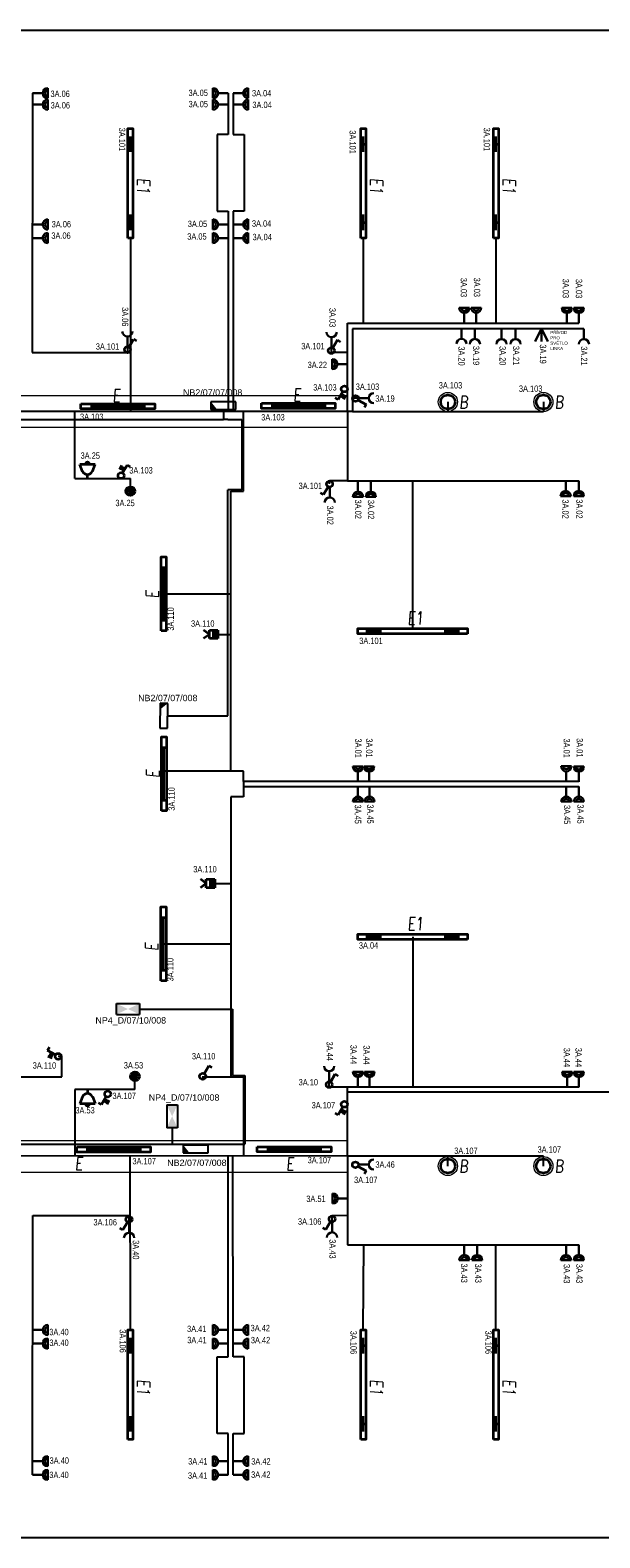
# Model space of a CAD drawing. Header units: millimetres. Extents: x 373037 to 693665, y 214892 to 273272.
# Tile 51 of 56: x 671478 to 680428, y 214892 to 238572. Entities that reach past the tile are written whole.
import ezdxf
from ezdxf.enums import TextEntityAlignment as Align

# ---------------------------------------------------------------- set-up
doc = ezdxf.new("R2010")
doc.units = ezdxf.units.MM
doc.header["$LTSCALE"] = 100
doc.layers.get('0').update_dxf_attribs({"linetype": 'CONTINUOUS'})
for name, color, linetype, lineweight in [('2DE_OBL', 91, 'CONTINUOUS', 35), ('2DE_OBL_L1', 91, 'CONTINUOUS', 35), ('CP_DETAL', 33, 'CONTINUOUS', 18), ('E_NOUZOVÉ+PP OSVĚTLENÍ', 60, 'CONTINUOUS', 25), ('E_SVĚTLA POPIS', 130, 'CONTINUOUS', 30), ('E_VEDENÍ SILNOPROUD', 50, 'CONTINUOUS', 25), ('E_VEDENÍ_CBS', 214, 'CONTINUOUS', 25), ('E_VYPINACE', 170, 'CONTINUOUS', 35), ('E_ZÁSUVKY POPIS', 111, 'CONTINUOUS', 30), ('E_ZÁSUVKY-DVOJITE', 7, 'CONTINUOUS', 30), ('E_ZÁSUVKY.OST.+VYVODY', 11, 'CONTINUOUS', 30), ('E_ŽLABY', 40, 'CONTINUOUS', 15), ('U1 LIGHTING', 10, 'CONTINUOUS', 35)]:
    doc.layers.add(name, color=color, linetype=linetype, lineweight=lineweight)
for name, color, linetype in [('BEZPECNOSTNE SVETLA', 80, 'CONTINUOUS'), ('E_RÁM', 253, 'CONTINUOUS'), ('GC3_MEP_E_LV_SECURITY LIGHT', 80, 'CONTINUOUS'), ('PIKTOGRAMY', 210, 'CONTINUOUS'), ('PRIPOJKA 230V', 1, 'CONTINUOUS'), ('ŽLAB', 7, 'CONTINUOUS')]:
    doc.layers.add(name, color=color, linetype=linetype)
doc.styles.add('ARIAL', font='arial.ttf')
doc.styles.add('CP_ATTR', font='ROMANS.SHX')
doc.styles.add('CS-ROMANS', font='romans.shx', dxfattribs={"width": 0.75, "oblique": 5})
doc.styles.get("Standard").update_dxf_attribs({"font": 'arial.ttf'})
doc.styles.add('V+P_01_B3_E_FP_001$0$BLOCK', font='romans.shx', dxfattribs={"width": 0.8})

# ---------------------------------------------------------------- blocks, each defined once
blk = doc.blocks.new('A$C3423193F')
at = {"color": 1, "linetype": 'ByBlock'}
for p, q in [((80, 240), (0, 240)), ((80, 240), (160, 240)), ((80, 160), (80, 0))]:
    blk.add_line(p, q, dxfattribs=at)
for radius in [80, 45.2]:
    blk.add_arc((80, 240), radius, 180, 0, dxfattribs=at)
blk = doc.blocks.new('zasuvka_jednoducha')
at = {"color": 1, "lineweight": 30}
blk.add_line((19281, 12983), (19281, 13143), dxfattribs=at)
blk.add_arc((19281, 12903), 80, 0, 180, dxfattribs=at)
blk = doc.blocks.new('E')
at = {"layer": 'U1 LIGHTING', "style": 'CS-ROMANS', "oblique": 5, "width": 0.75}
blk.add_text('E', height=200, dxfattribs=at).set_placement((229480, 21709))
blk = doc.blocks.new('*U24')
at = {"color": 0, "linetype": 'ByBlock'}
for p, q in [((24, 249.57), (96, 374.28)), ((96, 374.28), (143.56, 346.82))]:
    blk.add_line(p, q, dxfattribs=at)
blk.add_circle((0, 208), 48, dxfattribs=at)
blk = doc.blocks.new('tlacitko_prepinac_svetla')
at = {"layer": 'E_VYPINACE'}
for points in [[(16875, 8774), (16940, 8744)], [(16888, 8798), (16951, 8769)], [(16930, 8722), (16960, 8787)]]:
    blk.add_lwpolyline(points, dxfattribs=at)
at = {"layer": 'E_VYPINACE', "rotation": 180}
blk.add_blockref('*U24', (16937, 9090), dxfattribs=at)
blk = doc.blocks.new('*U30')
at = {"color": 0, "linetype": 'ByBlock'}
for p, q in [((24, 249.57), (96, 374.28)), ((96, 374.28), (143.56, 346.82))]:
    blk.add_line(p, q, dxfattribs=at)
blk.add_circle((0, 208), 48, dxfattribs=at)
blk = doc.blocks.new('prepinas-svetel-jednoduchy')
at = {"layer": 'E_VYPINACE', "rotation": 89.99999999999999}
blk.add_blockref('*U30', (208, 2), dxfattribs=at)
blk = doc.blocks.new('*U28', base_point=(57391, -22719))
at = {"lineweight": 30, "ltscale": 0.1}
for p, q in [((57291, -22519), (57391, -22719)), ((57391, -22719), (57391, -22519)), ((57391, -22719), (57491, -22519))]:
    blk.add_line(p, q, dxfattribs=at)
blk = doc.blocks.new('pripojka 230V')
at = {"layer": 'PRIPOJKA 230V', "color": 1, "xscale": -1}
blk.add_blockref('*U28', (0, -2, -40), dxfattribs=at)
blk = doc.blocks.new('*U32', base_point=(28429, 5840))
at = {"linetype": 'ByBlock'}
blk.add_hatch(color=0, dxfattribs=at).paths.add_polyline_path([(28362, 5840), (28497, 5840), (28497, 5772), (28362, 5772)])
at = {"color": 0, "linetype": 'ByBlock'}
for p, q in [((28429, 5907), (28362, 5997)), ((28429, 5907), (28497, 5997)), ((28362, 5907), (28497, 5907)), ((28362, 5772), (28362, 5907)), ((28362, 5840), (28497, 5840)), ((28497, 5772), (28362, 5772)), ((28497, 5907), (28497, 5772))]:
    blk.add_line(p, q, dxfattribs=at)
blk = doc.blocks.new('pohybove-cidlo-svetla')
at = {"layer": 'E_VYPINACE', "rotation": 180}
blk.add_blockref('*U32', (-1, 30), dxfattribs=at)
blk = doc.blocks.new('2DELLI009_CZ')
for p, q in [((-0.5, 0.1), (-0.5, -0.1)), ((-0.5, 0), (0.5, 0)), ((0.5, 0.1), (0.5, -0.1))]:
    blk.add_line(p, q)
blk.add_lwpolyline([(-0.7, 0.2), (0.7, 0.2), (0.7, -0.2), (-0.7, -0.2)], close=True)
at = {"linetype": 'ByBlock', "style": 'CP_ATTR', "flags": 9}
for tag, p in [('NAME', (-0.092, -0.018)), ('GROUP', (-0.092, -0.018)), ('NUMBER', (-0.092, -0.018)), ('PRODUCER', (-0.092, -0.018)), ('ARTICLE', (-0.092, -0.018)), ('CHARACTER', (-0.092, -0.018)), ('VOLTAGE', (-0.092, -0.019)), ('WEIGHT', (-0.092, -0.018)), ('OTHER', (-0.092, -0.018)), ('PRODUCT-TYPE', (-0.092, -0.019)), ('ORDER-NO', (-0.092, -0.019)), ('POWER', (-0.092, -0.019))]:
    blk.add_attdef(tag, text='', height=0.00005, dxfattribs=at).set_placement(p, align=Align.MIDDLE_LEFT)
blk = doc.blocks.new('*U37')
at = {"layer": 'GC3_MEP_E_LV_SECURITY LIGHT', "linetype": 'ByBlock'}
for p, q in [((135, 59), (-255, 61)), ((-255, 61), (-255, -59)), ((135, -61), (135, 59)), ((-255, -59), (135, -61))]:
    blk.add_line(p, q, dxfattribs=at)
at = {"layer": 'GC3_MEP_E_LV_SECURITY LIGHT'}
blk.add_solid([(-255, 61), (-255, -59), (-158, -60)], dxfattribs=at)
at = {"layer": 'BEZPECNOSTNE SVETLA', "style": 'ARIAL'}
blk.add_attdef('BEZ.SV', (52, -54), '', height=100, dxfattribs=at)
blk = doc.blocks.new('*U39')
at = {"layer": 'GC3_MEP_E_LV_SECURITY LIGHT', "linetype": 'ByBlock'}
for p, q in [((-118, 196), (-122, -194)), ((2, 194), (-118, 196)), ((-2, -196), (2, 194)), ((-122, -194), (-2, -196))]:
    blk.add_line(p, q, dxfattribs=at)
at = {"layer": 'GC3_MEP_E_LV_SECURITY LIGHT'}
blk.add_solid([(2, 194), (-118, 196), (-119, 99)], dxfattribs=at)
at = {"layer": 'BEZPECNOSTNE SVETLA', "style": 'ARIAL'}
blk.add_attdef('BEZ.SV', (52, -54), '', height=100, dxfattribs=at)
blk = doc.blocks.new('V+P_01_B3_E_FP_001$0$E-LI-35')
at = {"layer": 'E_NOUZOVÉ+PP OSVĚTLENÍ', "linetype": 'ByBlock'}
for p, q in [((-10.9, -1.9), (10.9, -1.9)), ((-10.9, -12.1), (-10.9, -1.9)), ((-10.9, -12.1), (10.9, -12.1)), ((10.9, -1.9), (10.9, -12.1))]:
    blk.add_line(p, q, dxfattribs=at)
at = {"layer": 'E_NOUZOVÉ+PP OSVĚTLENÍ'}
blk.add_solid([(-10.9, -12.1), (-10.9, -1.9), (10.9, -1.9), (10.9, -12.1)], dxfattribs=at)
at = {"layer": 'E_NOUZOVÉ+PP OSVĚTLENÍ', "style": 'V+P_01_B3_E_FP_001$0$BLOCK', "width": 0.8, "flags": 8}
for tag, p in [('DIVERS.1', (-17.9, -2.1)), ('DIVERS.2', (-16.4, -12))]:
    blk.add_attdef(tag, text='', height=7.25, dxfattribs=at).set_placement(p, align=Align.RIGHT)
at = {"layer": 'E_NOUZOVÉ+PP OSVĚTLENÍ', "style": 'V+P_01_B3_E_FP_001$0$BLOCK', "width": 0.8}
for tag, p, height, flags in [('BLOCKNAME', (-6.8, -1.4), 2.54, 3), ('LEISTUNG', (13.3, -12), 7.25, 8)]:
    blk.add_attdef(tag, p, '', height=height, dxfattribs=dict(at, flags=flags))
blk.add_attdef('STROMKREIS', text='', height=7.25, dxfattribs=at).set_placement((-11.8, -23.8), align=Align.BOTTOM_CENTER)
blk = doc.blocks.new('*U42')
at = {"layer": 'GC3_MEP_E_LV_SECURITY LIGHT', "xscale": 16.54563019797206, "yscale": 16.54563022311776, "zscale": 16.54563022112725, "rotation": 270.0000000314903}
blk.add_blockref('V+P_01_B3_E_FP_001$0$E-LI-35', (116, 0), dxfattribs=at)
at = {"layer": 'PIKTOGRAMY', "style": 'ARIAL'}
blk.add_attdef('PIKTOGRAM', (162, -40), '', height=100, dxfattribs=at)
blk = doc.blocks.new('*U43')
at = {"layer": 'GC3_MEP_E_LV_SECURITY LIGHT', "xscale": 16.54563019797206, "yscale": 16.54563022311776, "zscale": 16.54563022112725}
blk.add_blockref('V+P_01_B3_E_FP_001$0$E-LI-35', (0, 116), dxfattribs=at)
at = {"layer": 'PIKTOGRAMY', "style": 'ARIAL'}
blk.add_attdef('PIKTOGRAM', (162, -40), '', height=100, dxfattribs=at)
blk = doc.blocks.new('2DELLI018_CZ')
for p, q in [((-0.6, 0), (-0.4, 0)), ((-0.5, 0.1), (-0.5, -0.1)), ((0.4, 0), (0.6, 0)), ((0.5, 0.1), (0.5, -0.1))]:
    blk.add_line(p, q)
blk.add_lwpolyline([(-0.7, 0.2), (0.7, 0.2), (0.7, -0.2), (-0.7, -0.2)], close=True)
at = {"linetype": 'ByBlock', "style": 'CP_ATTR', "flags": 9}
for tag, p in [('NAME', (-0.092, -0.018)), ('GROUP', (-0.092, -0.018)), ('NUMBER', (-0.092, -0.018)), ('PRODUCER', (-0.092, -0.018)), ('ARTICLE', (-0.092, -0.018)), ('CHARACTER', (-0.092, -0.018)), ('VOLTAGE', (-0.092, -0.019)), ('WEIGHT', (-0.092, -0.018)), ('OTHER', (-0.092, -0.018)), ('PRODUCT-TYPE', (-0.092, -0.019)), ('ORDER-NO', (-0.092, -0.019)), ('POWER', (-0.092, -0.019))]:
    blk.add_attdef(tag, text='', height=0.00005, dxfattribs=at).set_placement(p, align=Align.MIDDLE_LEFT)
blk = doc.blocks.new('E1')
at = {"layer": 'U1 LIGHTING', "style": 'CS-ROMANS', "oblique": 5, "width": 0.75}
blk.add_text('E1', height=200, dxfattribs=at).set_placement((229480, 21709))
blk = doc.blocks.new('2DELPH010_CZ')
blk.add_ellipse((0, 0), major_axis=(-0.053, 0.053), ratio=1, start_param=3.926991, end_param=10.210176)
at = {"layer": 'CP_DETAL'}
blk.add_ellipse((0, 0), major_axis=(-0.0707, 0.0707), ratio=1, start_param=3.926991, end_param=10.210176, dxfattribs=at)
at = {"linetype": 'ByBlock', "style": 'CP_ATTR', "flags": 9}
for tag in ['NAME', 'GROUP', 'NUMBER', 'PRODUCER', 'ARTICLE', 'PRODUCT-TYPE', 'ORDER-NO', 'CHARACTER', 'POWER', 'VOLTAGE', 'WEIGHT', 'OTHER']:
    blk.add_attdef(tag, text='', height=0.00000005, dxfattribs=at).set_placement((0, 0), align=Align.MIDDLE_LEFT)
blk = doc.blocks.new('B')
at = {"layer": 'U1 LIGHTING', "style": 'CS-ROMANS', "oblique": 5, "width": 0.75}
blk.add_text('B', height=200, dxfattribs=at).set_placement((229480, 21709))
blk = doc.blocks.new('*U141')
for p, q in [((0, -250), (0, 250)), ((0, 250), (7512.5, 250)), ((7512.5, 250), (7512.5, -250)), ((7512.5, -250), (0, -250))]:
    blk.add_line(p, q)
at = {"style": 'CP_ATTR', "flags": 9}
for tag in ['NAME', 'PRODUCER', 'PRODUCT-TYPE', 'ARTICLE', 'FLOW', 'NUMBER', 'SYSTEM', 'FORM', 'SIZE', 'OTHER']:
    blk.add_attdef(tag, (0, 0), '', height=0.0001, dxfattribs=at)
blk = doc.blocks.new('CPEL_3386')
blk.add_hatch(color=256).paths.add_polyline_path([(-0.2, 0, 1), (0.2, 0, 1)])
for radius in [0.35, 0.2]:
    blk.add_circle((0, 0), radius)
at = {"linetype": 'ByBlock', "style": 'CP_ATTR', "flags": 9}
for tag in ['NAME', 'GROUP', 'NUMBER', 'PRODUCER', 'ARTICLE', 'PRODUCT-TYPE', 'ORDER-NO', 'CHARACTER', 'POWER', 'VOLTAGE', 'WEIGHT', 'OTHER']:
    blk.add_attdef(tag, text='', height=0.00005, dxfattribs=at).set_placement((-0.09, -0.02), align=Align.MIDDLE_LEFT)
blk = doc.blocks.new('CPEL_1003')
for p, q in [((0, 0), (0, -0.3)), ((-0.4, -0.55), (-0.6, -1.1)), ((-0.6, -1.1), (0.6, -1.1)), ((0.4, -0.55), (0.6, -1.1))]:
    blk.add_line(p, q)
blk.add_circle((0, -1.2), 0.1)
blk.add_arc((0, -0.75), 0.445, 25.9892, 154.0108)
at = {"linetype": 'ByBlock', "style": 'CP_ATTR', "flags": 9}
for tag in ['NAME', 'GROUP', 'NUMBER', 'PRODUCER', 'ARTICLE', 'PRODUCT-TYPE', 'ORDER-NO', 'CHARACTER', 'POWER', 'VOLTAGE', 'WEIGHT', 'OTHER']:
    blk.add_attdef(tag, text='', height=0.00005, dxfattribs=at).set_placement((-0.09, -0.02), align=Align.MIDDLE_LEFT)
blk = doc.blocks.new('*U146')
for p, q in [((0, -250), (0, 250)), ((0, 250), (6662.5, 250)), ((6662.5, 250), (6662.5, -250)), ((6662.5, -250), (0, -250))]:
    blk.add_line(p, q)
at = {"style": 'CP_ATTR', "flags": 9}
for tag in ['NAME', 'PRODUCER', 'PRODUCT-TYPE', 'ARTICLE', 'FLOW', 'NUMBER', 'SYSTEM', 'FORM', 'SIZE', 'OTHER']:
    blk.add_attdef(tag, (0, 0), '', height=0.0001, dxfattribs=at)

msp = doc.modelspace()

# ---------------------------------------------------------------- linework, layer by layer
at = {"layer": 'E_RÁM', "color": 252, "true_color": 0x939598}
msp.add_lwpolyline([(681618, 214892), (655038, 214892), (655038, 238572), (681618, 238572)], close=True, dxfattribs=at)
at = {"layer": 'E_VEDENÍ SILNOPROUD'}
for p, q in [((671515, 237582), (671510, 233507)), ((674590, 237582), (674590, 236935)), ((674665, 237582), (674665, 236935)), ((674590, 236935), (674415, 236935)), ((674415, 236935), (674415, 235972)), ((674665, 236935), (674840, 236935)), ((674840, 236935), (674840, 235730)), ((674415, 235972), (674415, 235730)), ((674415, 235730), (674590, 235730)), ((674590, 235730), (674590, 232582)), ((674840, 235730), (674665, 235730)), ((674665, 235730), (674665, 232582)), ((673053, 235307), (673053, 233507)), ((676711, 235307), (676711, 233970)), ((678795, 235307), (678795, 233970)), ((676465, 232582), (676465, 233970)), ((676465, 233970), (680098, 233970)), ((680178, 233881), (676540, 233881)), ((676540, 233881), (676540, 232582)), ((671510, 233507), (673005, 233507)), ((673005, 233601), (673005, 233507)), ((673005, 233507), (673053, 233507)), ((673053, 233507), (673053, 232582)), ((676213, 233507), (676213, 233590)), ((676465, 233507), (676213, 233507)), ((676637, 232791), (676540, 232791)), ((676540, 232582), (661002, 232582)), ((672178, 231532), (672178, 232582)), ((674828, 231495), (674828, 232582)), ((676465, 232582), (676465, 231495)), ((676540, 232582), (679540, 232582)), ((678040, 232732), (678040, 232582)), ((679540, 232732), (679540, 232582)), ((672178, 231532), (673053, 231532)), ((673053, 231332), (673053, 231532)), ((674828, 231332), (674828, 231495)), ((676465, 231495), (676182, 231495)), ((676182, 231444), (676182, 231495)), ((676465, 231495), (680098, 231495)), ((677488, 229172), (677488, 231495)), ((674628, 226932), (674628, 231332)), ((674628, 231332), (674828, 231332)), ((673576, 229720), (674628, 229720)), ((674427, 229082), (674628, 229082)), ((674628, 226932), (673579, 226932)), ((674828, 226932), (674628, 226932)), ((674828, 226770), (674828, 226932)), ((680098, 226770), (674828, 226770)), ((674828, 226770), (674828, 226695)), ((674828, 226695), (674828, 226532)), ((674828, 226695), (680099, 226695)), ((674828, 226532), (674628, 226532)), ((674628, 226532), (674628, 222132)), ((674377, 225168), (674628, 225168)), ((677488, 224332), (677488, 221970)), ((673573, 224221), (674628, 224221)), ((671978, 222454), (671919, 222454)), ((671978, 222132), (671978, 222454)), ((670928, 222132), (671978, 222132)), ((673123, 221932), (673123, 222140)), ((674178, 222132), (674628, 222132)), ((674628, 222132), (674828, 222132)), ((674828, 222132), (674829, 220894)), ((672178, 221932), (672179, 220892)), ((673123, 221932), (672178, 221932)), ((676175, 221970), (676175, 222059)), ((680098, 221970), (676175, 221969)), ((676465, 220886), (676465, 221970)), ((676465, 221895), (680597, 221895)), ((661071, 220885), (676465, 220895)), ((673053, 218157), (673051, 220893)), ((674590, 217735), (674589, 220894)), ((674665, 217735), (674664, 220894)), ((676465, 220895), (676465, 219495)), ((679540, 220886), (676465, 220886)), ((678040, 220732), (678040, 220886)), ((679540, 220732), (679540, 220886)), ((679540, 220732), (679540, 220732)), ((671515, 215882), (671520, 219957)), ((671520, 219957), (673052, 219957)), ((673032, 219844), (673032, 219957)), ((676220, 219957), (676463, 219961)), ((676220, 219852), (676220, 219957)), ((676465, 219495), (680098, 219495)), ((676711, 218157), (676721, 219495)), ((678795, 218157), (678795, 219495)), ((674415, 216530), (674415, 217735)), ((674415, 217735), (674590, 217735)), ((674841, 217735), (674665, 217735)), ((674841, 216530), (674841, 217735)), ((674590, 216530), (674415, 216530)), ((674590, 215882), (674590, 216530)), ((674665, 215882), (674665, 216530)), ((674665, 216530), (674841, 216530))]:
    msp.add_line(p, q, dxfattribs=at)
at = {"layer": 'E_VEDENÍ_CBS'}
for p, q in [((674513, 232614), (674513, 232457)), ((661200, 232457), (674513, 232457)), ((674584, 232457), (674513, 232457)), ((674584, 232457), (674804, 232457)), ((674804, 232457), (674804, 231350)), ((674584, 227804), (674584, 231350)), ((674804, 231350), (674584, 231350)), ((673637, 227804), (674584, 227804)), ((673194, 223198), (674528, 223198)), ((674528, 223198), (674654, 223198)), ((674628, 223198), (674628, 223198)), ((674654, 223198), (674654, 222156)), ((674654, 222156), (674850, 222156)), ((674850, 222156), (674850, 221074)), ((673708, 221333), (673708, 221074)), ((661200, 221074), (673708, 221074)), ((673708, 221074), (674850, 221074)), ((674079, 221059), (674079, 221074))]:
    msp.add_line(p, q, dxfattribs=at)
at = {"layer": 'E_ŽLABY'}
msp.add_line((673580, 229138), (673580, 229132), dxfattribs=at)

# ---------------------------------------------------------------- block references
at = {"rotation": 270}
for p in [(651451, 465729), (655109, 465729), (657193, 465729), (651451, 446859), (655109, 446859), (657193, 446859)]:
    msp.add_blockref('E1', p, dxfattribs=at)
for p in [(447926, 207530), (447926, 202730)]:
    msp.add_blockref('E1', p)
at = {"layer": '2DE_OBL', "xscale": 1228.571428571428, "yscale": 200, "zscale": 1000}
for p, rotation in [((673053, 236167), 89.99999999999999), ((676711, 236167), 89.99999999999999), ((678795, 236167), 89.99999999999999), ((677488, 229132), 180), ((677488, 224332), 180), ((673053, 217297), 89.99999999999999), ((676711, 217297), 89.99999999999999), ((678795, 217297), 89.99999999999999)]:
    msp.add_blockref('2DELLI018_CZ', p, dxfattribs=dict(at, rotation=rotation))
at = {"layer": '2DE_OBL', "xscale": 1500, "yscale": 1500, "zscale": 252.5252525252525}
for p in [(678040, 232732), (679540, 232732), (678040, 220732), (679540, 220732)]:
    msp.add_blockref('2DELPH010_CZ', p, dxfattribs=at)
at = {"layer": '2DE_OBL_L1', "xscale": 828.5714285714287, "yscale": 200, "zscale": 1000}
for p in [(672855, 232663), (675692, 232671), (672790, 220991), (675624, 220995)]:
    msp.add_blockref('2DELLI009_CZ', p, dxfattribs=at)
at = {"layer": '2DE_OBL_L1', "xscale": 828.5714285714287, "yscale": 200, "zscale": 1000, "rotation": 90}
for p in [(673576, 229720), (673579, 226891), (673573, 224221)]:
    msp.add_blockref('2DELLI009_CZ', p, dxfattribs=at)
at = {"layer": 'E_NOUZOVÉ+PP OSVĚTLENÍ'}
ref = msp.add_blockref('*U37', (674573, 232674), dxfattribs=at)
ref.add_attrib('BEZ.SV', 'NB2/07/07/008', (673879, 232832), dxfattribs={"layer": 'BEZPECNOSTNE SVETLA', "height": 100, "style": 'ARIAL'})
ref = msp.add_blockref('*U39', (673637, 227804), dxfattribs=at)
ref.add_attrib('BEZ.SV', 'NB2/07/07/008', (673174, 228033), dxfattribs={"layer": 'BEZPECNOSTNE SVETLA', "height": 100, "style": 'ARIAL'})
ref = msp.add_blockref('*U43', (673014, 223198), dxfattribs=at)
ref.add_attrib('PIKTOGRAM', 'NP4_D/07/10/008', (672503, 222970), dxfattribs={"height": 100, "style": 'ARIAL'})
ref = msp.add_blockref('*U42', (673708, 221513), dxfattribs=at)
ref.add_attrib('PIKTOGRAM', 'NP4_D/07/10/008', (673341, 221758), dxfattribs={"height": 100, "style": 'ARIAL'})
ref = msp.add_blockref('*U37', (674139, 220999), dxfattribs=at)
ref.add_attrib('BEZ.SV', 'NB2/07/07/008', (673631, 220733), dxfattribs={"layer": 'BEZPECNOSTNE SVETLA', "height": 100, "style": 'ARIAL'})
at = {"layer": 'E_VYPINACE'}
for name, p, rotation in [('prepinas-svetel-jednoduchy', (673005, 233554), 270), ('prepinas-svetel-jednoduchy', (676208, 233540), 270), ('tlacitko_prepinac_svetla', (689843, 240458), 180), ('prepinas-svetel-jednoduchy', (676184, 231443), 89.99999999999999), ('prepinas-svetel-jednoduchy', (674186, 222141), 270), ('prepinas-svetel-jednoduchy', (676173, 222012), 270), ('prepinas-svetel-jednoduchy', (673032, 219894), 89.99999999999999), ('prepinas-svetel-jednoduchy', (676223, 219901), 89.99999999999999)]:
    msp.add_blockref(name, p, dxfattribs=dict(at, rotation=rotation))
at = {"layer": 'E_VYPINACE', "xscale": 200, "yscale": 200, "zscale": 200, "rotation": 180}
msp.add_blockref('CPEL_1003', (672378, 231532), dxfattribs=at)
at = {"layer": 'E_VYPINACE', "xscale": 200, "yscale": 200, "zscale": 200}
for name, p in [('CPEL_3386', (673053, 231332)), ('CPEL_3386', (673123, 222140)), ('CPEL_1003', (672378, 221932))]:
    msp.add_blockref(name, p, dxfattribs=at)
at = {"layer": 'E_VYPINACE'}
msp.add_blockref('tlacitko_prepinac_svetla', (655760, 212981), dxfattribs=at)
at = {"layer": 'E_ZÁSUVKY-DVOJITE'}
for p, rotation in [((671515, 237662), 270), ((674665, 237662), 270), ((671515, 237482), 270), ((674665, 237482), 270), ((674590, 235441), 89.99999999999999), ((674590, 235227), 89.99999999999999), ((679971, 231495), 180), ((680178, 231495), 180), ((676708, 226695), 180), ((671515, 218237), 270), ((674590, 218077), 89.99999999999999), ((674665, 218237), 270), ((671515, 218023), 270), ((674590, 217863), 89.99999999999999), ((674665, 218023), 270), ((671515, 216176), 270), ((671515, 215962), 270), ((674590, 216016), 89.99999999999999), ((674590, 215802), 89.99999999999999), ((674665, 216176), 270), ((674665, 215962), 270)]:
    msp.add_blockref('A$C3423193F', p, dxfattribs=dict(at, rotation=rotation))
at = {"layer": 'E_ZÁSUVKY-DVOJITE', "xscale": -1}
for p, rotation in [((674590, 237662), 90), ((674590, 237482), 90), ((671515, 235441), 269.9999999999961), ((671515, 235227), 269.9999999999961), ((674665, 235441), 269.9999999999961), ((674665, 235227), 269.9999999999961), ((676464, 233407), 90), ((676548, 231484), 180), ((676749, 231482), 180), ((676728, 226695), 180), ((679821, 226695), 180), ((680018, 226695), 180), ((676469, 220302), 90), ((678218, 219495), 180), ((678419, 219493), 180), ((679816, 219495), 180), ((680018, 219495), 180)]:
    msp.add_blockref('A$C3423193F', p, dxfattribs=dict(at, rotation=rotation))
at = {"layer": 'E_ZÁSUVKY-DVOJITE'}
for p in [(678218, 233970), (678405, 233973), (679830, 233970), (680018, 233970), (676548, 226768), (676724, 226768), (679820, 226770), (680018, 226767), (676548, 221970), (676728, 221970), (679833, 221970), (680018, 221970)]:
    msp.add_blockref('A$C3423193F', p, dxfattribs=at)
at = {"layer": 'E_ZÁSUVKY.OST.+VYVODY', "color": 1}
for name, p, rotation in [('zasuvka_jednoducha', (692286, 246744), 180), ('zasuvka_jednoducha', (695495, 246733), 180), ('zasuvka_jednoducha', (689780, 213510), 89.99999999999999), ('tlacitko_prepinac_svetla', (663036, 239390), 270), ('zasuvka_jednoducha', (695456, 235205), 180), ('zasuvka_jednoducha', (689779, 201474), 89.99999999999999)]:
    msp.add_blockref(name, p, dxfattribs=dict(at, rotation=rotation))
for name, p in [('zasuvka_jednoducha', (658973, 220740)), ('zasuvka_jednoducha', (659184, 220739)), ('zasuvka_jednoducha', (659601, 220738)), ('zasuvka_jednoducha', (659822, 220738)), ('zasuvka_jednoducha', (660897, 220737)), ('tlacitko_prepinac_svetla', (659477, 224055)), ('zasuvka_jednoducha', (656903, 218251)), ('tlacitko_prepinac_svetla', (659476, 212820)), ('zasuvka_jednoducha', (653751, 206700)), ('zasuvka_jednoducha', (656939, 206708))]:
    msp.add_blockref(name, p, dxfattribs=at)
at = {"layer": 'E_ZÁSUVKY.OST.+VYVODY', "rotation": 180}
msp.add_blockref('pripojka 230V', (679512, 233882), dxfattribs=at)
at = {"layer": 'E_ŽLABY'}
for name, p in [('*U146', (669803, 232582)), ('B', (448740, 210920)), ('B', (450240, 210920)), ('*U141', (668953, 220881)), ('B', (448740, 198920)), ('B', (450240, 198920))]:
    msp.add_blockref(name, p, dxfattribs=at)
at = {"layer": 'U1 LIGHTING'}
for p in [(443291, 211024), (446130, 211035), (442702, 198961), (446020, 198959)]:
    msp.add_blockref('E', p, dxfattribs=at)
at = {"layer": 'U1 LIGHTING', "rotation": 90}
for p in [(695210, 169), (695217, -2648), (695200, -5366)]:
    msp.add_blockref('E', p, dxfattribs=at)
at = {"layer": 'ŽLAB'}
for name, p, rotation in [('prepinas-svetel-jednoduchy', (676589, 232789), 180), ('pohybove-cidlo-svetla', (674330, 229081), 269.9999999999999), ('pohybove-cidlo-svetla', (674280, 225167), 269.9999999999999), ('prepinas-svetel-jednoduchy', (676588, 220753), 180)]:
    msp.add_blockref(name, p, dxfattribs=dict(at, rotation=rotation))

# ---------------------------------------------------------------- texts
at = {"layer": 'E_SVĚTLA POPIS', "width": 0.8}
for s, rotation, p in [('3A.101', 270, (672873, 237040)), ('3A.101', 270, (678604, 237041)), ('3A.101', 270, (676495, 236999)), ('3A.110', 90, (673735, 229140)), ('3A.110', 90, (673748, 226313)), ('3A.110', 90, (673729, 223632)), ('3A.106', 270, (672883, 218167)), ('3A.106', 270, (676509, 218145)), ('3A.106', 270, (678629, 218147))]:
    msp.add_text(s, height=100, rotation=rotation, dxfattribs=at).set_placement(p)
for s, p in [('3A.101', (672509, 233554)), ('3A.101', (675736, 233560)), ('3A.103', (675924, 232912)), ('3A.103', (676593, 232922)), ('3A.103', (677897, 232944)), ('3A.103', (679156, 232891)), ('3A.103', (672261, 232449)), ('3A.103', (675108, 232442)), ('3A.103', (673035, 231609)), ('3A.101', (675695, 231365)), ('3A.110', (674005, 229202)), ('3A.101', (676648, 228931)), ('3A.110', (674040, 225344)), ('3A.04', (676642, 224147)), ('3A.110', (671518, 222262)), ('3A.110', (674019, 222407)), ('3A.107', (672771, 221785)), ('3A.10', (675696, 221998)), ('3A.107', (675900, 221637)), ('3A.107', (678139, 220922)), ('3A.107', (679449, 220943)), ('3A.107', (673085, 220759)), ('3A.107', (675837, 220776)), ('3A.107', (676566, 220464)), ('3A.106', (672472, 219799)), ('3A.106', (675685, 219810))]:
    msp.add_text(s, height=100, dxfattribs=at).set_placement(p)
at = {"layer": 'E_ZÁSUVKY POPIS', "width": 0.8}
for s, p in [('3A.06', (671797, 237523)), ('3A.05', (673966, 237538)), ('3A.04', (674963, 237532)), ('3A.06', (671800, 237342)), ('3A.05', (673967, 237361)), ('3A.04', (674969, 237349)), ('3A.06', (671811, 235295)), ('3A.06', (671816, 235474)), ('3A.05', (673946, 235282)), ('3A.05', (673954, 235480)), ('3A.04', (674962, 235486)), ('3A.04', (674971, 235273)), ('3A.22', (675837, 233265)), ('3A.19', (676900, 232737)), ('3A.25', (672270, 231840)), ('3A.25', (672817, 231096)), ('3A.53', (672949, 222264)), ('3A.53', (672188, 221558)), ('3A.46', (676902, 220706)), ('3A.51', (675816, 220168)), ('3A.40', (671778, 218075)), ('3A.41', (673943, 218125)), ('3A.42', (674941, 218137)), ('3A.40', (671779, 217907)), ('3A.41', (673945, 217949)), ('3A.42', (674945, 217948)), ('3A.40', (671783, 216056)), ('3A.41', (673960, 216044)), ('3A.42', (674951, 216043)), ('3A.40', (671779, 215831)), ('3A.41', (673957, 215820)), ('3A.42', (674949, 215836))]:
    msp.add_text(s, height=100, dxfattribs=at).set_placement(p)
for s, p in [('3A.03', (678241, 234682)), ('3A.03', (678448, 234685)), ('3A.03', (679843, 234668)), ('3A.03', (680050, 234665)), ('3A.06', (672920, 234222)), ('3A.03', (676178, 234210)), ('3A.20', (678206, 233606)), ('3A.19', (678435, 233613)), ('3A.20', (678851, 233611)), ('3A.21', (679063, 233613)), ('3A.19', (679485, 233637)), ('3A.21', (680130, 233606)), ('3A.02', (676582, 231199)), ('3A.02', (676783, 231194)), ('3A.02', (679838, 231202)), ('3A.02', (680056, 231204)), ('3A.02', (676142, 231106)), ('3A.01', (676584, 227447)), ('3A.01', (676756, 227449)), ('3A.01', (679858, 227447)), ('3A.01', (680062, 227452)), ('3A.45', (676578, 226410)), ('3A.45', (676772, 226412)), ('3A.45', (679863, 226402)), ('3A.45', (680074, 226412)), ('3A.44', (676134, 222687)), ('3A.44', (676509, 222636)), ('3A.44', (676714, 222628)), ('3A.44', (679860, 222589)), ('3A.44', (680044, 222589)), ('3A.40', (673090, 219568)), ('3A.43', (676179, 219582)), ('3A.43', (678247, 219202)), ('3A.43', (678468, 219200)), ('3A.43', (679859, 219193)), ('3A.43', (680056, 219195))]:
    msp.add_text(s, height=100, rotation=270, dxfattribs=at).set_placement(p)
at = {"layer": 'E_ZÁSUVKY POPIS', "insert": (679648, 233848), "char_height": 50, "attachment_point": 1}
msp.add_mtext_dynamic_manual_height_columns('PŘÍVOD PRO SVĚTLO\\PLINKA', width=210, gutter_width=12.5, heights=[0], dxfattribs=at)

doc.saveas('drawing.dxf')
